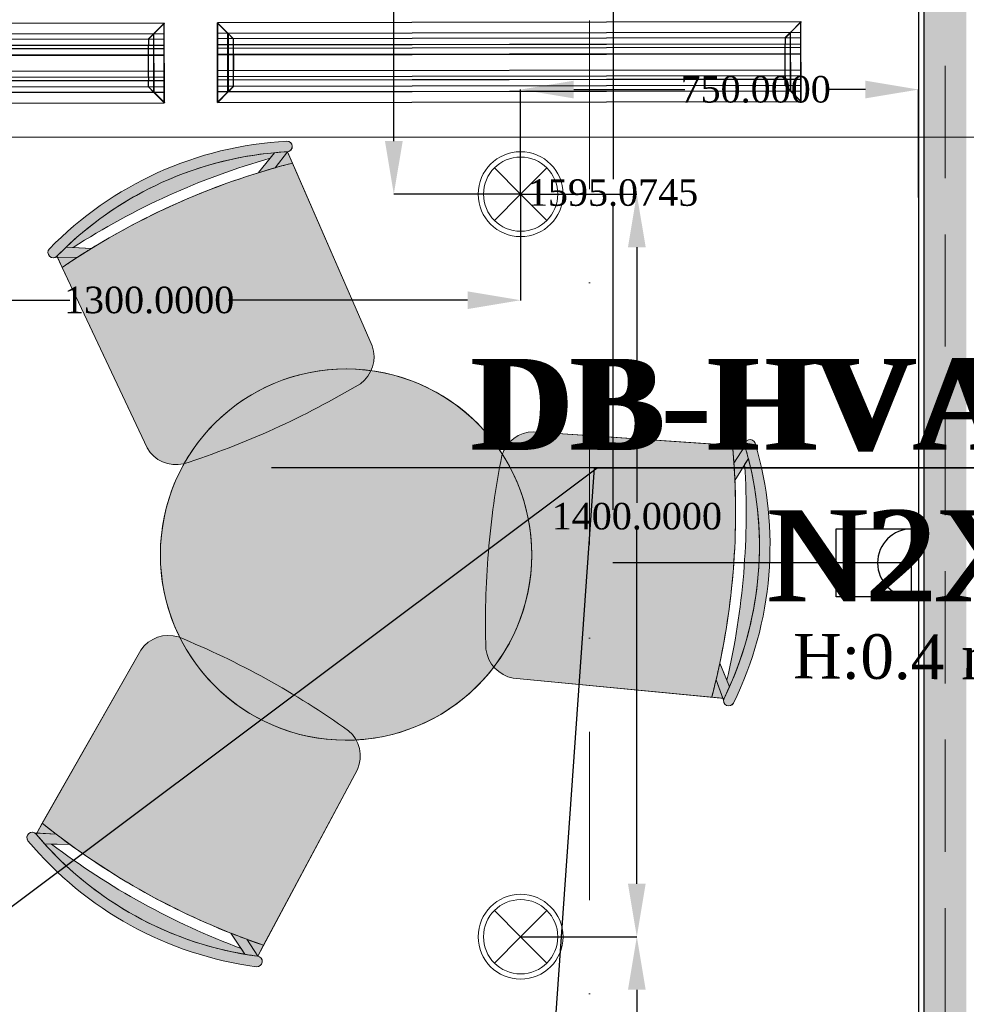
# Model space of a CAD drawing. Header units: millimetres. Extents: x 0 to 88385, y 0 to 41127.
# Tile 176 of 244: x 77312 to 79097, y 18361 to 20217. Entities that reach past the tile are written whole.
import ezdxf
from ezdxf import colors
from ezdxf.entities.mleader import LeaderData, LeaderLine
from ezdxf.math import Vec2, Vec3

# ---------------------------------------------------------------- set-up
doc = ezdxf.new("R2010")
doc.units = ezdxf.units.MM
doc.header["$MEASUREMENT"] = 0
doc.linetypes.add('Dot & Dashed', pattern=[670.277762, 317.5, -176.388889, 0, -176.388874])
doc.linetypes.add('Hidden', pattern=[317.5, 211.666667, -105.833333])
for name, color, linetype in [('- განათება', 7, 'Continuous'), ('- მექანიკური ნაწილი', 7, 'Continuous'), ('- საშტეფცელო როზეტები', 7, 'Continuous'), ('Edges', 7, 'Continuous'), ('Marker - Section', 7, 'Continuous'), ('New_Structural - Bearing', 7, 'Continuous'), ('Structural - Bearing', 7, 'Continuous')]:
    doc.layers.add(name, color=color, linetype=linetype)
for name, color, linetype, lineweight in [('2D Drafting - General_Pen_No__2', 8, 'Continuous', 15), ('New_2D Drafting - General_Pen_No__1', 7, 'Continuous', 13), ('New_Drawing & Figure_Pen_No__1', 7, 'Continuous', 13)]:
    doc.layers.add(name, color=color, linetype=linetype, lineweight=lineweight)
for name, color, linetype, lineweight, true_color in [('Marker - Section_Pen_No__108', 7, 'Continuous', 13, 0xfd8379), ('New_2D Drafting - General_Pen_No__62', 7, 'Continuous', 20, 0xaaaaaa), ('New_Drawing & Figure_Pen_No__62', 7, 'Continuous', 20, 0xaaaaaa), ('New_Interior - Lamp_Pen_No__77', 7, 'Continuous', 20, 0xffeb28), ('New_Structural - Bearing_Pen_No__5', 7, 'Continuous', 25, 0x40a5ff), ('New_Structural - Bearing_Pen_No__57', 7, 'Continuous', 25, 0xdcd214), ('Structural - Bearing_Pen_No__81', 7, 'Continuous', 20, 0x6a6a6a)]:
    doc.layers.add(name, color=color, linetype=linetype, lineweight=lineweight, true_color=true_color)
doc.styles.add('CT', font='ARIALN.TTF', dxfattribs={"height": 200})
doc.styles.get("Standard").update_dxf_attribs({"font": 'sylfaen.ttf'})
doc.dimstyles.get("Standard").update_dxf_attribs({"dimtxt": 0.18, "dimasz": 0.18, "dimexe": 0.18, "dimexo": 0.0625, "dimgap": 0.09, "dimtad": 0, "dimtih": 1, "dimtoh": 1, "dimdec": 4, "dimzin": 0, "dimdsep": 46, "dimtxsty": 'Standard', "dimcen": 0.09, "dimadec": 0, "dimazin": 0, "dimtfac": 1, "dimtdec": 4, "dimtofl": 0, "dimtmove": 0, "dimatfit": 3, "dimfxl": 1, "dimtolj": 1, "dimtzin": 0, "dimarcsym": 0})

# ---------------------------------------------------------------- blocks, each defined once
blk = doc.blocks.new('Wall_50', base_point=(-5233.8, 20488))
at = {"layer": 'New_Structural - Bearing_Pen_No__57', "linetype": 'Continuous', "lineweight": 25, "true_color": 0xdcd214}
blk.add_hatch(color=52, dxfattribs=at).paths.add_polyline_path([(-5223.8, 12953.1), (-5143.8, 12953.1), (-5143.8, 14488), (-5183.8, 14488), (-5183.8, 14838), (-5143.8, 14838), (-5143.8, 20488), (-5223.8, 20488)])
at = {"layer": 'New_Structural - Bearing_Pen_No__5', "color": 161, "linetype": 'Continuous', "lineweight": 25, "true_color": 0x40a5ff}
blk.add_line((-5223.8, 20488), (-5223.8, 12953.1), dxfattribs=at)
at = {"layer": 'New_Structural - Bearing_Pen_No__5', "color": 161, "linetype": 'Continuous', "lineweight": 25, "true_color": 0x40a5ff, "flags": 128}
blk.add_lwpolyline([(-5233.8, 20488), (-5233.8, 12953.1)], dxfattribs=at)
blk = doc.blocks.new('Beam_2', base_point=(-5008.8, 14663))
at = {"layer": 'Structural - Bearing_Pen_No__81', "color": 251, "linetype": 'Hidden', "lineweight": 20, "true_color": 0x6a6a6a}
blk.add_line((-5183.8, 14838), (-5183.8, 20488), dxfattribs=at)
blk = doc.blocks.new('Cutting Plane_1', base_point=(-5853.8, 11703.1))
at = {"layer": 'Marker - Section_Pen_No__108', "color": 11, "linetype": 'Dot & Dashed', "lineweight": 13, "true_color": 0xfd8379}
blk.add_line((-5853.8, 11853.1), (-5853.8, 40288), dxfattribs=at)
blk = doc.blocks.new('- საშტეფცელო როზეტი IP22')
at = {"layer": '- საშტეფცელო როზეტები', "color": 5}
for p, q in [((8536.7, 3822.7), (8536.7, 3888.1)), ((8472.6, 3758.6), (8600.9, 3758.6))]:
    blk.add_line(p, q, dxfattribs=at)
blk.add_arc((8536.7, 3758.6), 64.1, 0, 180, dxfattribs=at)
blk = doc.blocks.new('1 ჩარჩო')
at = {"layer": '- საშტეფცელო როზეტები', "color": 5}
blk.add_lwpolyline([(7775.1, 3905.1), (7903.3, 3905.1), (7903.3, 3750.1), (7775.1, 3750.1)], close=True, dxfattribs=at)
blk = doc.blocks.new('lineardiffplan')
at = {"layer": 'Edges'}
for p, q in [((392.8, 274.9), (392.8, 274.6)), ((393.1, 274.9), (392.8, 274.9)), ((422.8, 244.9), (392.8, 274.9)), ((392.8, 274.6), (392.9, 274.5)), ((392.9, 125.2), (392.9, 274.5)), ((412.4, 255), (392.9, 274.5)), ((393.1, 274.9), (393.2, 274.8)), ((393.2, 274.8), (412.7, 255.3)), ((1462.8, 244.9), (1492.8, 274.9)), ((1472.9, 255.3), (1492.4, 274.8)), ((1473.2, 254.9), (1492.8, 274.5)), ((1492.4, 274.8), (1492.5, 274.9)), ((1492.8, 274.9), (1492.5, 274.9)), ((1492.8, 274.5), (1492.8, 274.9)), ((1492.8, 274.5), (1492.8, 274.5)), ((1492.8, 125.4), (1492.8, 274.5)), ((1492.8, 255.3), (392.9, 255.3)), ((392.9, 254.9), (1492.8, 254.9)), ((392.9, 244.9), (1492.8, 244.9)), ((412.4, 144.7), (412.4, 255)), ((412.8, 254.6), (412.4, 255)), ((412.7, 255.3), (413.1, 254.9)), ((412.8, 145.1), (412.8, 254.6)), ((412.8, 254.6), (422.8, 244.6)), ((413.1, 254.9), (423.1, 244.9)), ((422.8, 244.6), (422.8, 244.9)), ((422.8, 244.9), (423.1, 244.9)), ((422.8, 244.6), (422.8, 244.6)), ((422.8, 244.6), (422.8, 233.2)), ((423.1, 244.9), (423.1, 244.9)), ((1472.5, 254.9), (1462.5, 244.9)), ((1462.5, 244.9), (1462.5, 244.9)), ((1462.5, 244.9), (1462.8, 244.9)), ((1462.8, 244.9), (1462.9, 244.6)), ((1462.8, 244.5), (1462.9, 244.6)), ((1462.8, 233.2), (1462.8, 244.5)), ((1462.9, 244.6), (1472.8, 254.5)), ((1472.9, 255.3), (1472.5, 254.9)), ((1472.8, 254.5), (1473.2, 254.9)), ((1472.8, 254.5), (1472.8, 145.3)), ((1473.2, 144.9), (1473.2, 254.9)), ((392.9, 233.2), (1492.8, 233.2)), ((392.9, 233), (1492.8, 233)), ((392.9, 226.8), (1492.8, 226.8)), ((392.9, 226.5), (1492.8, 226.5)), ((422.8, 233), (422.8, 233.2)), ((422.8, 226.8), (422.8, 233)), ((422.8, 226.5), (422.8, 226.8)), ((422.8, 214.9), (422.8, 226.5)), ((1462.8, 233), (1462.8, 233.2)), ((1462.8, 226.8), (1462.8, 233)), ((1462.8, 226.5), (1462.8, 226.8)), ((1462.8, 214.9), (1462.8, 226.5)), ((392.9, 214.9), (1492.8, 214.9)), ((1492.8, 214.8), (392.9, 214.8)), ((422.4, 214.9), (422.3, 214.9)), ((422.8, 214.9), (422.4, 214.9)), ((422.8, 184.9), (422.8, 214.9)), ((423.2, 214.9), (422.8, 214.9)), ((423.2, 214.8), (422.8, 214.9)), ((423.2, 214.8), (423.2, 214.9)), ((423.2, 214.8), (423.2, 184.9)), ((1462.8, 214.9), (1462.4, 214.9)), ((1462.4, 214.9), (1462.4, 214.8)), ((1462.8, 214.9), (1462.4, 214.8)), ((1462.4, 184.9), (1462.4, 214.8)), ((1462.8, 214.9), (1462.8, 184.9)), ((1462.8, 214.9), (1463.2, 214.9)), ((1463.2, 214.9), (1463.3, 214.9)), ((1492.8, 184.9), (392.9, 184.9)), ((392.9, 173.2), (1492.8, 173.2)), ((392.9, 173), (1492.8, 173)), ((422.4, 184.9), (422.3, 184.9)), ((422.8, 184.9), (422.4, 184.9)), ((422.8, 184.9), (423.2, 184.9)), ((422.8, 173.2), (422.8, 184.9)), ((422.8, 173), (422.8, 173.2)), ((422.8, 173), (422.8, 166.8)), ((1462.4, 184.9), (1462.8, 184.9)), ((1462.8, 173.2), (1462.8, 184.9)), ((1463.2, 184.9), (1462.8, 184.9)), ((1462.8, 173), (1462.8, 173.2)), ((1462.8, 166.8), (1462.8, 173)), ((1463.2, 184.9), (1463.3, 184.9)), ((392.8, 124.9), (422.8, 154.9)), ((392.9, 166.8), (1492.8, 166.8)), ((392.9, 166.5), (1492.8, 166.5)), ((392.9, 154.9), (1492.8, 154.9)), ((412.8, 145.1), (422.8, 155.1)), ((423.1, 154.8), (413.1, 144.9)), ((422.8, 166.5), (422.8, 166.8)), ((422.8, 155.1), (422.8, 166.5)), ((422.8, 154.9), (422.8, 155.1)), ((422.8, 155.1), (422.8, 155.1)), ((423.1, 154.8), (422.8, 154.9)), ((423.1, 154.8), (423.1, 154.9)), ((1462.5, 154.8), (1462.4, 154.9)), ((1462.8, 154.9), (1462.5, 154.8)), ((1462.5, 154.8), (1472.4, 144.9)), ((1462.8, 166.5), (1462.8, 166.8)), ((1462.8, 155.3), (1462.8, 166.5)), ((1462.9, 155.2), (1462.8, 155.3)), ((1462.9, 155.2), (1462.8, 154.9)), ((1462.8, 154.9), (1492.8, 124.9)), ((1472.8, 145.3), (1462.9, 155.2)), ((1492.8, 144.9), (392.9, 144.9)), ((392.9, 125.2), (412.4, 144.7)), ((392.9, 144.5), (1492.8, 144.5)), ((412.7, 144.5), (393.2, 124.9)), ((412.8, 145.1), (412.4, 144.7)), ((412.7, 144.5), (413.1, 144.9)), ((1472.4, 144.9), (1472.8, 144.5)), ((1473.2, 144.9), (1472.8, 145.3)), ((1472.8, 144.5), (1492.4, 124.9)), ((1473.2, 144.9), (1492.8, 125.4)), ((392.9, 125.2), (392.8, 125.1)), ((392.8, 125.1), (392.8, 124.9)), ((392.8, 124.9), (393.1, 124.9)), ((393.2, 124.9), (393.1, 124.9)), ((1492.4, 124.9), (1492.8, 124.9)), ((1492.4, 124.9), (1492.4, 124.9)), ((1492.8, 125.3), (1492.8, 125.4)), ((1492.8, 124.9), (1492.8, 125.3))]:
    blk.add_line(p, q, dxfattribs=at)
blk.add_lwpolyline([(393.2, 274.8), (1492.8, 274.8), (1492.8, 124.9), (393.2, 124.9)], close=True, dxfattribs=at)
blk = doc.blocks.new('Recessed Spot')
at = {"layer": 'New_Interior - Lamp_Pen_No__77', "color": 2, "linetype": 'Continuous', "lineweight": 20, "true_color": 0xffeb28}
for q in [(-49.5, 49.5), (49.5, 49.5), (-49.5, -49.5), (49.5, -49.5)]:
    blk.add_line((0, 0), q, dxfattribs=at)
at = {"layer": 'New_Interior - Lamp_Pen_No__77', "color": 2, "linetype": 'Continuous', "lineweight": 20, "true_color": 0xffeb28, "flags": 128}
blk.add_lwpolyline([(80, 0, 1), (-80, 0, 1)], format="xyb", close=True, dxfattribs=at)
at = {"layer": 'New_Interior - Lamp_Pen_No__77', "color": 2, "linetype": 'Continuous', "lineweight": 20, "true_color": 0xffeb28}
blk.add_circle((0, 0), 70, dxfattribs=at)
blk = doc.blocks.new('_DotSmall')
at = {"color": 0, "linetype": 'ByBlock', "const_width": 0.5}
blk.add_lwpolyline([(-0.0625, 0, 1), (0.0625, 0, 1)], format="xyb", close=True, dxfattribs=at)
blk = doc.blocks.new('*D570')
at = {"layer": '- საშტეფცელო როზეტები', "color": 0, "lineweight": -2, "transparency": 16777216}
for p, q in [((78829.7, 20788), (78430.5, 20788)), ((78430.7, 20688), (78430.7, 19916.1)), ((78430.7, 19292.9), (78430.7, 19864.8)), ((78993.5, 19192.9), (78430.5, 19192.9))]:
    blk.add_line(p, q, dxfattribs=at)
at = {"layer": '- საშტეფცელო როზეტები', "color": 0, "transparency": 16777216}
for points in [[(78414, 20688), (78447.4, 20688), (78430.7, 20788)], [(78414, 19292.9), (78447.4, 19292.9), (78430.7, 19192.9)]]:
    blk.add_solid(points, dxfattribs=at)
at = {"layer": 'Defpoints', "color": 0, "transparency": 16777216}
for p in [(78430.7, 20788), (78829.7, 20788), (78993.5, 19192.9)]:
    blk.add_point(p, dxfattribs=at)
at = {"layer": '- საშტეფცელო როზეტები', "color": 0, "transparency": 16777216, "insert": (78430.7, 19890.5), "char_height": 50, "attachment_point": 5}
blk.add_mtext('\\A1;{\\fSylfaen|b0|i0|c0|p18;1595.0745}', dxfattribs=at)
blk = doc.blocks.new('*D993')
at = {"layer": '- განათება', "color": 0, "lineweight": -2, "transparency": 16777216}
for p, q in [((78256.6, 18488), (78475.7, 18488)), ((78475.5, 18388), (78475.5, 17806.1)), ((78475.5, 17188), (78475.5, 17754.8)), ((78256.6, 17088), (78475.7, 17088))]:
    blk.add_line(p, q, dxfattribs=at)
at = {"layer": '- განათება', "color": 0, "transparency": 16777216}
for points in [[(78458.8, 18388), (78492.2, 18388), (78475.5, 18488)], [(78458.8, 17188), (78492.2, 17188), (78475.5, 17088)]]:
    blk.add_solid(points, dxfattribs=at)
at = {"layer": 'Defpoints', "color": 0, "transparency": 16777216}
for p in [(78256.5, 18488), (78256.5, 17088), (78475.5, 17088)]:
    blk.add_point(p, dxfattribs=at)
at = {"layer": '- განათება', "color": 0, "transparency": 16777216, "insert": (78475.5, 17780.4), "char_height": 50, "attachment_point": 5}
blk.add_mtext('\\A1;{\\fSylfaen|b0|i0|c0|p18;1400.0000}', dxfattribs=at)
blk = doc.blocks.new('*D994')
at = {"layer": '- განათება', "color": 0, "lineweight": -2, "transparency": 16777216}
for p, q in [((78256.6, 19888), (78475.7, 19888)), ((78475.5, 19788), (78475.5, 19306.1)), ((78475.5, 18588), (78475.5, 19254.8)), ((78256.6, 18488), (78475.7, 18488))]:
    blk.add_line(p, q, dxfattribs=at)
at = {"layer": '- განათება', "color": 0, "transparency": 16777216}
for points in [[(78458.8, 19788), (78492.2, 19788), (78475.5, 19888)], [(78458.8, 18588), (78492.2, 18588), (78475.5, 18488)]]:
    blk.add_solid(points, dxfattribs=at)
at = {"layer": 'Defpoints', "color": 0, "transparency": 16777216}
for p in [(78256.5, 19888), (78256.5, 18488), (78475.5, 18488)]:
    blk.add_point(p, dxfattribs=at)
at = {"layer": '- განათება', "color": 0, "transparency": 16777216, "insert": (78475.5, 19280.4), "char_height": 50, "attachment_point": 5}
blk.add_mtext('\\A1;{\\fSylfaen|b0|i0|c0|p18;1400.0000}', dxfattribs=at)
blk = doc.blocks.new('*D995')
at = {"layer": '- განათება', "color": 0, "lineweight": -2, "transparency": 16777216}
for p, q in [((76609.1, 20788), (77253, 20788)), ((77252.8, 20688), (77252.8, 20391.7)), ((77252.8, 19988), (77252.8, 20340.3)), ((76956.6, 19888), (77253, 19888))]:
    blk.add_line(p, q, dxfattribs=at)
at = {"layer": '- განათება', "color": 0, "transparency": 16777216}
for points in [[(77236.1, 20688), (77269.4, 20688), (77252.8, 20788)], [(77236.1, 19988), (77269.4, 19988), (77252.8, 19888)]]:
    blk.add_solid(points, dxfattribs=at)
at = {"layer": 'Defpoints', "color": 0, "transparency": 16777216}
for p in [(76609, 20788), (76956.5, 19888), (77252.8, 19888)]:
    blk.add_point(p, dxfattribs=at)
at = {"layer": '- განათება', "color": 0, "transparency": 16777216, "insert": (77252.8, 20366), "char_height": 50, "attachment_point": 5}
blk.add_mtext('\\A1;{\\fSylfaen|b0|i0|c0|p18;900.0000}', dxfattribs=at)
blk = doc.blocks.new('*D997')
at = {"layer": '- განათება', "color": 0, "lineweight": -2, "transparency": 16777216}
for p, q in [((76956.5, 19887.9), (76956.5, 19687.8)), ((78256.5, 19887.9), (78256.5, 19687.8)), ((77056.5, 19688), (77406.6, 19688)), ((78156.5, 19688), (77705.9, 19688))]:
    blk.add_line(p, q, dxfattribs=at)
at = {"layer": '- განათება', "color": 0, "transparency": 16777216}
for points in [[(77056.5, 19704.7), (77056.5, 19671.3), (76956.5, 19688)], [(78156.5, 19704.7), (78156.5, 19671.3), (78256.5, 19688)]]:
    blk.add_solid(points, dxfattribs=at)
at = {"layer": 'Defpoints', "color": 0, "transparency": 16777216}
for p in [(76956.5, 19888), (78256.5, 19888), (76956.5, 19688)]:
    blk.add_point(p, dxfattribs=at)
at = {"layer": '- განათება', "color": 0, "transparency": 16777216, "insert": (77556.3, 19688), "char_height": 50, "attachment_point": 5}
blk.add_mtext('\\A1;{\\fSylfaen|b0|i0|c0|p18;1300.0000}', dxfattribs=at)
blk = doc.blocks.new('*D998')
at = {"layer": '- განათება', "color": 0, "lineweight": -2, "transparency": 16777216}
for p, q in [((78256.5, 19888), (78256.5, 20085.4)), ((79006.5, 19881.8), (79006.5, 20085.4)), ((78356.5, 20085.2), (78565.8, 20085.2)), ((78906.5, 20085.2), (78833.2, 20085.2))]:
    blk.add_line(p, q, dxfattribs=at)
at = {"layer": '- განათება', "color": 0, "transparency": 16777216}
for points in [[(78356.5, 20101.9), (78356.5, 20068.6), (78256.5, 20085.2)], [(78906.5, 20101.9), (78906.5, 20068.6), (79006.5, 20085.2)]]:
    blk.add_solid(points, dxfattribs=at)
at = {"layer": 'Defpoints', "color": 0, "transparency": 16777216}
for p in [(78256.5, 20085.2), (78256.5, 19888), (79006.5, 19881.7)]:
    blk.add_point(p, dxfattribs=at)
at = {"layer": '- განათება', "color": 0, "transparency": 16777216, "insert": (78699.5, 20085.2), "char_height": 50, "attachment_point": 5}
blk.add_mtext('\\A1;{\\fSylfaen|b0|i0|c0|p18;750.0000}', dxfattribs=at)
blk = doc.blocks.new('*D999')
at = {"layer": '- განათება', "color": 0, "lineweight": -2, "transparency": 16777216}
for p, q in [((78146.7, 20788), (78017.3, 20788)), ((78017.5, 20688), (78017.5, 20550.1)), ((78017.5, 19988), (78017.5, 20498.7)), ((78256.4, 19888), (78017.3, 19888))]:
    blk.add_line(p, q, dxfattribs=at)
at = {"layer": '- განათება', "color": 0, "transparency": 16777216}
for points in [[(78000.8, 20688), (78034.2, 20688), (78017.5, 20788)], [(78000.8, 19988), (78034.2, 19988), (78017.5, 19888)]]:
    blk.add_solid(points, dxfattribs=at)
at = {"layer": 'Defpoints', "color": 0, "transparency": 16777216}
for p in [(78146.8, 20788), (78017.5, 19888), (78256.5, 19888)]:
    blk.add_point(p, dxfattribs=at)
at = {"layer": '- განათება', "color": 0, "transparency": 16777216, "insert": (78017.5, 20524.4), "char_height": 50, "attachment_point": 5}
blk.add_mtext('\\A1;{\\fSylfaen|b0|i0|c0|p18;900.0000}', dxfattribs=at)

msp = doc.modelspace()

# ---------------------------------------------------------------- hatches: boundary and pattern name
at = {"layer": 'New_Drawing & Figure_Pen_No__62', "linetype": 'Continuous', "lineweight": 20, "true_color": 0xaaaaaa}
for points in [[(77816.88797, 19967.94473, 0.985078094), (77815.81948, 19987.91617, 0.1883998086), (77368.26332, 19784.95812, 0.9850780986), (77382.58309, 19770.99589, -0.1884020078)], [(77784.51145, 19955.90033), (77792.71282, 19966.20591, 0.1693138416), (77399.81927, 19788.0363), (77382.58309, 19770.99589), (77383.55592, 19768.92492), (77420.45779, 19768.43835, -0.0058933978), (77447.89139, 19785.7694), (77412.97536, 19787.41591, -0.073421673)], [(77816.88797, 19967.94473, 0.009248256), (77792.71282, 19966.20591), (77762.74516, 19928.54948, -0.0058933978), (77793.85765, 19937.76795)], [(77816.88797, 19967.94473), (77793.85765, 19937.76795, -0.0060954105), (77826.25588, 19946.52815)], [(77826.25588, 19946.52815, 0.0750812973), (77447.89139, 19785.7694), (77420.45779, 19768.43835, 0.0060954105), (77392.52181, 19749.83815), (77552.33713, 19409.62014, 0.3269331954), (77620.90885, 19379.46289, 0.0286525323), (77791.99085, 19445.51544, 0.0286525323), (77954.3994, 19530.69439, 0.3269331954), (77976.89264, 19602.14784)], [(77383.55592, 19768.92492), (77392.52181, 19749.83815, -0.0060954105), (77420.45779, 19768.43835)], [(78698.37688, 19418.38786, 0.9850780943), (78679.21116, 19412.67164, -0.1884020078), (78639.94119, 18937.4165, 0.9850780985), (78657.90872, 18928.63198, 0.1883998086)], [(78679.21116, 19412.67164), (78655.89104, 19414.28411, -0.0060954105), (78658.54722, 19380.82771)], [(78679.21116, 19412.67164), (78658.54722, 19380.82771, -0.0058933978), (78660.3391, 19348.42776), (78685.71113, 19389.32186, 0.009248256)], [(78650.18558, 18959.3827, 0.1693138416), (78685.71113, 19389.32186), (78678.76747, 19378.13021, -0.073421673), (78645.17307, 18971.56228), (78631.86993, 19003.88669, -0.0058933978), (78624.7843, 18972.22028), (78637.66361, 18937.63548), (78639.94119, 18937.4165)], [(77932.17183, 18876.48166, 0.0286525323), (77776.91079, 18974.08289, 0.0286525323), (77611.50921, 19053.29343, 0.3269331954), (77540.79193, 19028.58299), (77354.8972, 18701.88377, 0.0060954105), (77381.2954, 18681.15887), (77407.29185, 18661.73847, 0.0750812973), (77771.9474, 18471.92436), (77949.01662, 18803.48992, 0.3269331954)], [(78637.66361, 18937.63548), (78624.7843, 18972.22028, -0.0060954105), (78616.67268, 18939.65361)], [(77344.46821, 18683.55543), (77381.2954, 18681.15887, -0.0060954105), (77354.8972, 18701.88377)], [(77758.3109, 18431.47769, 0.9850780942), (77760.93568, 18451.3047, -0.1884020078), (77343.33664, 18681.56675, 0.9850780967), (77327.97029, 18668.76538, 0.1883998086)], [(77736.97014, 18454.92604), (77729.59857, 18465.84059, -0.073421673), (77372.35387, 18662.82356), (77407.29185, 18661.73847, -0.0058933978), (77381.2954, 18681.15887), (77344.46821, 18683.55543), (77343.33664, 18681.56675), (77359.18951, 18663.23241, 0.1693138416)], [(77760.93568, 18451.3047), (77740.33218, 18483.18777, -0.0058933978), (77710.03456, 18494.80764), (77736.97014, 18454.92604, 0.009248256)], [(77760.93568, 18451.3047), (77771.9474, 18471.92436, -0.0060954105), (77740.33218, 18483.18777)]]:
    msp.add_hatch(color=253, dxfattribs=at).paths.add_polyline_path(points)

# ---------------------------------------------------------------- linework, layer by layer
at = {"layer": 'New_2D Drafting - General_Pen_No__1', "color": 7, "linetype": 'Continuous', "lineweight": 13, "flags": 128}
for points in [[(77412.97536, 19787.41591, -0.073421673), (77784.51145, 19955.90033)], [(77816.88797, 19967.94473), (77976.89264, 19602.14784, -0.3269331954), (77954.3994, 19530.69439, -0.0286525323), (77791.99085, 19445.51544)], [(77392.52181, 19749.83815, -0.087148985), (77826.25588, 19946.52815)], [(77382.58309, 19770.99589), (77552.33713, 19409.62014, 0.3269331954), (77620.90885, 19379.46289, 0.0286525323), (77791.99085, 19445.51544)], [(78616.67268, 18939.65361, 0.087148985), (78655.89104, 19414.28411)], [(78645.17307, 18971.56228, 0.073421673), (78678.76747, 19378.13021)], [(77343.33664, 18681.56675), (77540.79193, 19028.58299, -0.3269331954), (77611.50921, 19053.29343, -0.0286525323), (77776.91079, 18974.08289)], [(77760.93568, 18451.3047), (77949.01662, 18803.48992, 0.3269331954), (77932.17183, 18876.48166, 0.0286525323), (77776.91079, 18974.08289)], [(77354.8972, 18701.88377, 0.087148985), (77771.9474, 18471.92436)], [(77372.35387, 18662.82356, 0.073421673), (77729.59857, 18465.84059)]]:
    msp.add_lwpolyline(points, format="xyb", dxfattribs=at)
for points in [[(77762.74516, 19928.54948), (77792.71282, 19966.20591)], [(77793.85765, 19937.76795), (77816.88797, 19967.94473)], [(77368.70888, 19770.76892), (77368.59967, 19770.87227)], [(77447.89139, 19785.7694), (77399.81927, 19788.0363)], [(77420.45779, 19768.43835), (77379.65862, 19768.97631)], [(78658.54722, 19380.82771), (78679.21116, 19412.67164)], [(78660.3391, 19348.42776), (78685.71113, 19389.32186)], [(78631.86993, 19003.88669), (78650.18558, 18959.3827)], [(78624.7843, 18972.22028), (78639.02383, 18933.98289)], [(78644.3975, 18924.27548), (78644.53158, 18924.20743)], [(77329.52252, 18682.87646), (77329.40557, 18682.78195)], [(77381.2954, 18681.15887), (77340.57881, 18683.80853)], [(77407.29185, 18661.73847), (77359.18951, 18663.23241)], [(77710.03456, 18494.80764), (77736.97014, 18454.92604)], [(77740.33218, 18483.18777), (77760.93568, 18451.3047)]]:
    msp.add_lwpolyline(points, dxfattribs=at)
at = {"layer": 'New_2D Drafting - General_Pen_No__1', "color": 7, "linetype": 'Continuous', "lineweight": 13}
for centre, radius, start, end in [((77851.80037, 19313.62554), 675.24994, 93.0544683, 135.73227412), ((77816.20359, 19977.92242), 10.00113, 272.21078158, 92.20106878), ((77851.80037, 19313.62554), 655.24994, 93.05422495, 135.73251747), ((77375.52817, 19778.08465), 10.00113, 136.58567364, 316.57596082), ((78051.32124, 19225.30371), 675.24994, 333.93752082, 16.61532664), ((78688.83699, 19415.38567), 10.00113, 17.46872616, 197.45901336), ((78051.32124, 19225.30371), 655.24994, 333.93727747, 16.61556999), ((78648.99099, 18933.15931), 10.00113, 153.09383411, 333.0841213), ((77335.7497, 18675.05055), 10.00113, 38.94528589, 218.93557307), ((77846.83687, 19100.89956), 655.24994, 219.78872924, 262.46702176), ((77846.83687, 19100.89956), 675.24994, 219.78897259, 262.46677842), ((77759.47425, 18441.41093), 10.00113, 263.32017793, 83.31046514)]:
    msp.add_arc(centre, radius, start, end, dxfattribs=at)
at = {"layer": 'New_2D Drafting - General_Pen_No__62', "color": 253, "linetype": 'Continuous', "lineweight": 20, "true_color": 0xaaaaaa}
for p, q in [((77368.70888, 19770.76892), (77368.59967, 19770.87227)), ((78644.3975, 18924.27548), (78644.53158, 18924.20743)), ((77329.52252, 18682.87646), (77329.40557, 18682.78195))]:
    msp.add_line(p, q, dxfattribs=at)
at = {"layer": 'New_Drawing & Figure_Pen_No__1', "color": 7, "linetype": 'Continuous', "lineweight": 13, "flags": 128}
for points in [[(77816.88797, 19967.94473, 0.985078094), (77815.81948, 19987.91617, 0.1883998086), (77368.26332, 19784.95812, 0.9850780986), (77382.58309, 19770.99589, -0.1884020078)], [(77784.51145, 19955.90033), (77792.71282, 19966.20591, 0.1693138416), (77399.81927, 19788.0363), (77382.58309, 19770.99589), (77383.55592, 19768.92492), (77420.45779, 19768.43835, -0.0058933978), (77447.89139, 19785.7694), (77412.97536, 19787.41591, -0.073421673)], [(77816.88797, 19967.94473, 0.009248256), (77792.71282, 19966.20591), (77762.74516, 19928.54948, -0.0058933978), (77793.85765, 19937.76795)], [(77816.88797, 19967.94473), (77793.85765, 19937.76795, -0.0060954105), (77826.25588, 19946.52815)], [(77826.25588, 19946.52815, 0.0750812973), (77447.89139, 19785.7694), (77420.45779, 19768.43835, 0.0060954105), (77392.52181, 19749.83815), (77552.33713, 19409.62014, 0.3269331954), (77620.90885, 19379.46289, 0.0286525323), (77791.99085, 19445.51544, 0.0286525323), (77954.3994, 19530.69439, 0.3269331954), (77976.89264, 19602.14784)], [(77383.55592, 19768.92492), (77392.52181, 19749.83815, -0.0060954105), (77420.45779, 19768.43835)], [(78698.37688, 19418.38786, 0.9850780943), (78679.21116, 19412.67164, -0.1884020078), (78639.94119, 18937.4165, 0.9850780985), (78657.90872, 18928.63198, 0.1883998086)], [(78679.21116, 19412.67164), (78655.89104, 19414.28411, -0.0060954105), (78658.54722, 19380.82771)], [(78679.21116, 19412.67164), (78658.54722, 19380.82771, -0.0058933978), (78660.3391, 19348.42776), (78685.71113, 19389.32186, 0.009248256)], [(78650.18558, 18959.3827, 0.1693138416), (78685.71113, 19389.32186), (78678.76747, 19378.13021, -0.073421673), (78645.17307, 18971.56228), (78631.86993, 19003.88669, -0.0058933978), (78624.7843, 18972.22028), (78637.66361, 18937.63548), (78639.94119, 18937.4165)], [(77932.17183, 18876.48166, 0.0286525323), (77776.91079, 18974.08289, 0.0286525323), (77611.50921, 19053.29343, 0.3269331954), (77540.79193, 19028.58299), (77354.8972, 18701.88377, 0.0060954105), (77381.2954, 18681.15887), (77407.29185, 18661.73847, 0.0750812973), (77771.9474, 18471.92436), (77949.01662, 18803.48992, 0.3269331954)], [(78637.66361, 18937.63548), (78624.7843, 18972.22028, -0.0060954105), (78616.67268, 18939.65361)], [(77344.46821, 18683.55543), (77381.2954, 18681.15887, -0.0060954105), (77354.8972, 18701.88377)], [(77758.3109, 18431.47769, 0.9850780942), (77760.93568, 18451.3047, -0.1884020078), (77343.33664, 18681.56675, 0.9850780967), (77327.97029, 18668.76538, 0.1883998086)], [(77736.97014, 18454.92604), (77729.59857, 18465.84059, -0.073421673), (77372.35387, 18662.82356), (77407.29185, 18661.73847, -0.0058933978), (77381.2954, 18681.15887), (77344.46821, 18683.55543), (77343.33664, 18681.56675), (77359.18951, 18663.23241, 0.1693138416)], [(77760.93568, 18451.3047), (77740.33218, 18483.18777, -0.0058933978), (77710.03456, 18494.80764), (77736.97014, 18454.92604, 0.009248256)], [(77760.93568, 18451.3047), (77771.9474, 18471.92436, -0.0060954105), (77740.33218, 18483.18777)]]:
    msp.add_lwpolyline(points, format="xyb", close=True, dxfattribs=at)

# ---------------------------------------------------------------- block references
at = {"layer": '- მექანიკური ნაწილი', "xscale": -1, "rotation": 0.08827330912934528}
msp.add_blockref('lineardiffplan', (77978.17385, 19936.05034), dxfattribs=at)
at = {"layer": '- საშტეფცელო როზეტები', "rotation": 90}
for name, p in [('1 ჩარჩო', (82756.56838, 11353.69878)), ('- საშტეფცელო როზეტი IP22', (82752.09174, 10656.16484))]:
    msp.add_blockref(name, p, dxfattribs=at)
at = {"layer": 'Marker - Section', "color": 11, "lineweight": 13, "true_color": 0xfd8379}
msp.add_blockref('Cutting Plane_1', (78386.51223, 11703.05519), dxfattribs=at)
at = {"layer": 'New_Structural - Bearing', "color": 7, "lineweight": 35}
msp.add_blockref('Wall_50', (79006.5059, 20487.98097), dxfattribs=at)
at = {"layer": 'Structural - Bearing', "color": 251, "lineweight": 20, "true_color": 0x6a6a6a}
msp.add_blockref('Beam_2', (79231.5059, 14662.98097), dxfattribs=at)

# ---------------------------------------------------------------- texts
at = {"layer": '- საშტეფცელო როზეტები', "color": 5, "insert": (79185.83109, 19056.75301), "char_height": 83.964469, "attachment_point": 3, "rotation": 359.68932566}
msp.add_mtext_dynamic_manual_height_columns('H:0.4 m', width=710.9466492, gutter_width=1.70068, heights=[0], dxfattribs=at)

# ---------------------------------------------------------------- dimensions: what is measured, and where the dimension line sits
at = {"layer": '- განათება', "color": 1}
dim = msp.add_linear_dim(base=(77252.77093, 19887.98097), p1=(76609.0223, 20787.98097), p2=(76956.5059, 19887.98097), angle=270, text='{\\fSylfaen|b0|i0|c0|p18;<>}', dimstyle='Standard', override={"dimtxt": 50, "dimasz": 100}, dxfattribs=at)
dim.commit()
dim.dimension.update_dxf_attribs({"geometry": '*D995', "text_midpoint": (77252.77093, 20366), "dimtype": 160})

# ---------------------------------------------------------------- next in the draw order: hatches: boundary and pattern name
at = {"layer": 'New_Drawing & Figure_Pen_No__62', "linetype": 'Continuous', "lineweight": 20, "true_color": 0xaaaaaa}
for points in [[(77890.20905, 18860.46406, 1), (77964.7843, 19556.48018, 1)], [(78655.89104, 19414.28411), (78280.9018, 19440.2129, 0.3269331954), (78221.189, 19394.98104, 0.0286525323), (78195.64694, 19213.37819, 0.0286525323), (78191.03469, 19030.04593, 0.3269331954), (78242.51337, 18975.6264), (78616.67268, 18939.65361, 0.0060954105), (78624.7843, 18972.22028), (78631.86993, 19003.88669, 0.0750812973)]]:
    msp.add_hatch(color=253, dxfattribs=at).paths.add_polyline_path(points)

# ---------------------------------------------------------------- next in the draw order: linework, layer by layer
at = {"layer": '2D Drafting - General_Pen_No__2', "color": 116, "true_color": 0x136734}
msp.add_lwpolyline([(50571.52795, 19995.50001), (88003.5, 19995.50001)], dxfattribs=at)
at = {"layer": 'New_2D Drafting - General_Pen_No__1', "color": 7, "linetype": 'Continuous', "lineweight": 13, "flags": 128}
for points in [[(78679.21116, 19412.67164), (78280.9018, 19440.2129, 0.3269331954), (78221.189, 19394.98104, 0.0286525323), (78195.64694, 19213.37819)], [(78639.94119, 18937.4165), (78242.51337, 18975.6264, -0.3269331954), (78191.03469, 19030.04593, -0.0286525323), (78195.64694, 19213.37819)]]:
    msp.add_lwpolyline(points, format="xyb", dxfattribs=at)
at = {"layer": 'New_2D Drafting - General_Pen_No__1', "color": 7, "linetype": 'Continuous', "lineweight": 13}
msp.add_circle((77927.49667, 19208.47212), 349.99997, dxfattribs=at)
at = {"layer": 'New_Drawing & Figure_Pen_No__1', "color": 7, "linetype": 'Continuous', "lineweight": 13, "flags": 128}
for points in [[(77890.20905, 18860.46406, 1), (77964.7843, 19556.48018, 1)], [(78655.89104, 19414.28411), (78280.9018, 19440.2129, 0.3269331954), (78221.189, 19394.98104, 0.0286525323), (78195.64694, 19213.37819, 0.0286525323), (78191.03469, 19030.04593, 0.3269331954), (78242.51337, 18975.6264), (78616.67268, 18939.65361, 0.0060954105), (78624.7843, 18972.22028), (78631.86993, 19003.88669, 0.0750812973)]]:
    msp.add_lwpolyline(points, format="xyb", close=True, dxfattribs=at)

# ---------------------------------------------------------------- next in the draw order: block references
at = {"layer": '- განათება', "color": 2, "linetype": 'Continuous', "lineweight": 20, "true_color": 0xffeb28, "zscale": 1000}
for p in [(78256.5059, 19887.98097), (78256.5059, 18487.98097)]:
    msp.add_blockref('Recessed Spot', p, dxfattribs=at)
at = {"layer": '- მექანიკური ნაწილი', "xscale": -1, "rotation": 0.08827330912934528}
msp.add_blockref('lineardiffplan', (79178.24344, 19938.40408), dxfattribs=at)

# ---------------------------------------------------------------- next in the draw order: dimensions: what is measured, and where the dimension line sits
at = {"layer": '- განათება', "color": 1}
for base, p1, p2, angle, picture, middle in [((78017.5, 19887.98097), (78146.77093, 20787.98097), (78256.5059, 19887.98097), 270, '*D999', (78017.5, 20524.37967)), ((78256.5059, 20085.2392), (79006.5059, 19881.7392), (78256.5059, 19887.98097), 180, '*D998', (78699.5, 20085.2392)), ((76956.5059, 19688), (78256.5059, 19887.98097), (76956.5059, 19887.98097), 180, '*D997', (77556.27093, 19688)), ((78475.5, 18487.98097), (78256.5059, 19887.98097), (78256.5059, 18487.98097), 270, '*D994', (78475.5, 19280.41604)), ((78475.5, 17087.98097), (78256.5059, 18487.98097), (78256.5059, 17087.98097), 270, '*D993', (78475.5, 17780.41604))]:
    dim = msp.add_linear_dim(base=base, p1=p1, p2=p2, angle=angle, text='{\\fSylfaen|b0|i0|c0|p18;<>}', dimstyle='Standard', override={"dimtxt": 50, "dimasz": 100}, dxfattribs=at)
    dim.commit()
    dim.dimension.update_dxf_attribs({"geometry": picture, "text_midpoint": middle, "dimtype": 160})
at = {"layer": '- საშტეფცელო როზეტები', "color": 1}
dim = msp.add_linear_dim(base=(78430.71119, 20787.98097), p1=(78993.53475, 19192.90644), p2=(78829.71709, 20787.98097), angle=90, text='{\\fSylfaen|b0|i0|c0|p18;<>}', dimstyle='Standard', override={"dimtxt": 50, "dimasz": 100}, dxfattribs=at)
dim.commit()
dim.dimension.update_dxf_attribs({"geometry": '*D570', "text_midpoint": (78430.71119, 19890.46976), "dimtype": 160})

# ---------------------------------------------------------------- next in the draw order: leaders
at = {"layer": '- მექანიკური ნაწილი', "color": 7}
ml = msp.add_multileader_mtext('Standard', dxfattribs=at)
ml.set_content('{\\fSylfaen|b1|i0|c0|p18;\\C1;DB-HVAC\\C7;  \\fSylfaen|b0|i0|c0|p18;\\C1;QF-25          \\C7;N2XH-3X2.5}', color=7, style='CT')
ml.set_leader_properties()
ml.set_arrow_properties(name='DOTSMALL')
ml.build(insert=Vec2(0, 0))
ml.multileader.update_dxf_attribs({"has_dogleg": 0, "text_left_attachment_type": 6, "text_right_attachment_type": 6, "dogleg_length": 9, "arrow_head_size": 172.53719})
ctx = ml.context
ctx.base_point, ctx.char_height, ctx.arrow_head_size, ctx.landing_gap_size, ctx.plane_origin = Vec3(78400.66048, 19371.9237), 171.3007828, 172.53719, 57.5124, Vec3(55763.30854, 8886.39979)
ctx.left_attachment, ctx.right_attachment, ctx.text_align_type = 6, 6, 1
notes = []
notes.append((ctx, [(1, (1, 1, 0), (78391.66048, 19371.9237), (1, 0), 9, [(2, [(75399.5, 17122.5)], 0, [])])]))
ctx.mtext.insert, ctx.mtext.width, ctx.mtext.defined_height, ctx.mtext.alignment, ctx.mtext.flow_direction = Vec3(79398.36934, 19577.48464), 2531.4263669, 243.98464, 2, 5
ml = msp.add_multileader_mtext('Standard', dxfattribs=at)
ml.set_content('{\\fSylfaen|b1|i0|c0|p18;\\C1;DB-HVAC\\C7;  \\fSylfaen|b0|i0|c0|p18;\\C1;QF-25          \\C7;N2XH-3X2.5}', color=7, style='CT')
ml.set_leader_properties()
ml.set_arrow_properties(name='DOTSMALL')
ml.build(insert=Vec2(0, 0))
ml.multileader.update_dxf_attribs({"has_dogleg": 0, "text_left_attachment_type": 6, "text_right_attachment_type": 6, "dogleg_length": 9, "arrow_head_size": 172.53719})
ctx = ml.context
ctx.base_point, ctx.char_height, ctx.arrow_head_size, ctx.landing_gap_size, ctx.plane_origin = Vec3(78405.75222, 19371.9237), 171.3007828, 172.53719, 57.5124, Vec3(61665.17854, 8886.39979)
ctx.left_attachment, ctx.right_attachment, ctx.text_align_type = 6, 6, 1
notes.append((ctx, [(0, (1, 1, 0), (80410.16995, 19371.9237), (-1, 0), 9, [(2, [(81301.37, 17122.5)], 0, [])])]))
ctx.mtext.insert, ctx.mtext.width, ctx.mtext.defined_height, ctx.mtext.alignment, ctx.mtext.flow_direction = Vec3(79403.46109, 19577.48464), 2531.4263669, 243.98464, 2, 5
ml = msp.add_multileader_mtext('Standard', dxfattribs=at)
ml.set_content('{\\fSylfaen|b1|i0|c0|p18;\\C1;DB-HVAC\\C7;  \\fSylfaen|b0|i0|c0|p18;\\C1;QF-25          \\C7;N2XH-3X2.5}', color=7, style='CT')
ml.set_leader_properties()
ml.set_arrow_properties(name='DOTSMALL')
ml.build(insert=Vec2(0, 0))
ml.multileader.update_dxf_attribs({"has_dogleg": 0, "text_left_attachment_type": 6, "text_right_attachment_type": 6, "dogleg_length": 9, "arrow_head_size": 172.53719})
ctx = ml.context
ctx.base_point, ctx.char_height, ctx.arrow_head_size, ctx.landing_gap_size, ctx.plane_origin = Vec3(78405.75222, 19371.9237), 171.3007828, 172.53719, 57.5124, Vec3(61665.17854, 8886.39979)
ctx.left_attachment, ctx.right_attachment, ctx.text_align_type = 6, 6, 1
notes.append((ctx, [(0, (1, 1, 0), (80410.16995, 19371.9237), (-1, 0), 9, [(2, [(85231.5059, 17086.61486)], 0, [])])]))
ctx.mtext.insert, ctx.mtext.width, ctx.mtext.defined_height, ctx.mtext.alignment, ctx.mtext.flow_direction = Vec3(79403.46109, 19577.48464), 2531.4263669, 243.98464, 2, 5
ml = msp.add_multileader_mtext('Standard', dxfattribs=at)
ml.set_content('{\\fSylfaen|b1|i0|c0|p18;\\C1;DB-HVAC\\C7;  \\fSylfaen|b0|i0|c0|p18;\\C1;QF-25          \\C7;N2XH-3X2.5}', color=7, style='CT')
ml.set_leader_properties()
ml.set_arrow_properties(name='DOTSMALL')
ml.build(insert=Vec2(0, 0))
ml.multileader.update_dxf_attribs({"has_dogleg": 0, "text_left_attachment_type": 6, "text_right_attachment_type": 6, "dogleg_length": 9, "arrow_head_size": 172.53719})
ctx = ml.context
ctx.base_point, ctx.char_height, ctx.arrow_head_size, ctx.landing_gap_size, ctx.plane_origin = Vec3(78395.56873, 19371.9237), 171.3007828, 172.53719, 57.5124, Vec3(61665.17854, 8886.39979)
ctx.left_attachment, ctx.right_attachment, ctx.text_align_type = 6, 6, 1
notes.append((ctx, [(1, (1, 1, 0), (78386.56873, 19371.9237), (1, 0), 9, [(2, [(78235.37, 17082.5)], 0, [])])]))
ctx.mtext.insert, ctx.mtext.width, ctx.mtext.defined_height, ctx.mtext.alignment, ctx.mtext.flow_direction = Vec3(79393.2776, 19577.48464), 2531.4263669, 243.98464, 2, 5
for ctx, leaders in notes:
    for number, flags, end, landing, length, lines in leaders:
        leader = LeaderData()
        leader.index, (leader.has_last_leader_line, leader.has_dogleg_vector, leader.attachment_direction) = number, flags
        leader.last_leader_point, leader.dogleg_vector, leader.dogleg_length = Vec3(end), Vec3(landing), length
        for number, points, colour, breaks in lines:
            line = LeaderLine()
            line.index, line.vertices, line.color, line.breaks = number, Vec3.list(points), colors.encode_raw_color(colour), breaks
            leader.lines.append(line)
        ctx.leaders.append(leader)

doc.saveas('drawing.dxf')
